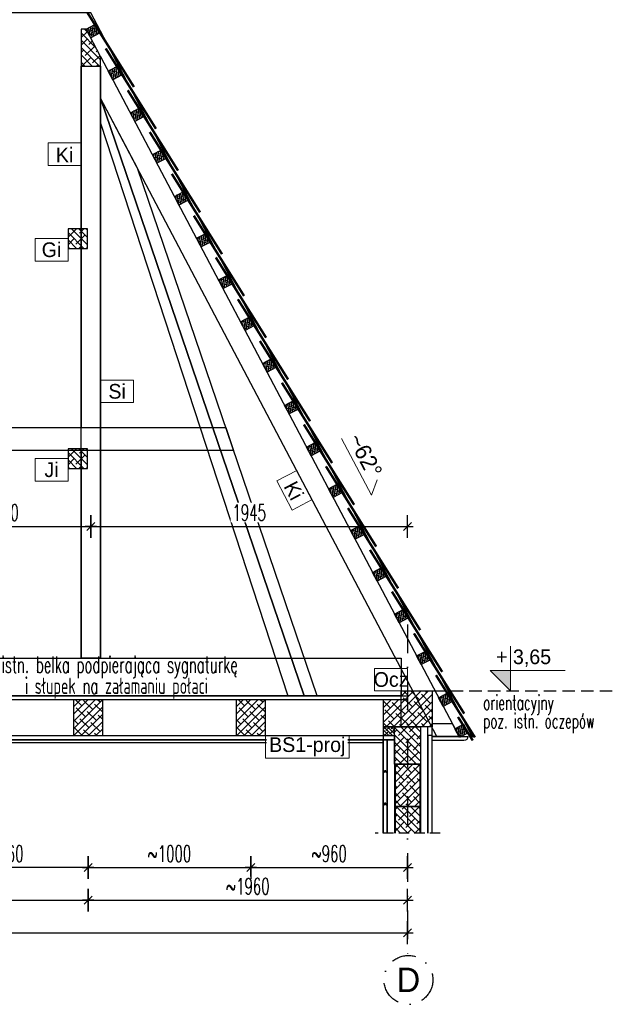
# Model space of a CAD drawing. Header units: centimetres. Extents: x 152786 to 159501, y -6718 to 1403.
# Tile 87 of 89: x 158668 to 159033, y 486 to 1090. Entities that reach past the tile are written whole.
import ezdxf
from ezdxf.enums import TextEntityAlignment as Align

# ---------------------------------------------------------------- set-up
doc = ezdxf.new("R2010")
doc.units = ezdxf.units.CM
doc.header["$LTSCALE"] = 0.1
doc.linetypes.add('DASHDOT', pattern=[1, 0.5, -0.25, 0, -0.25])
doc.linetypes.add('DASHEDX2', pattern=[38.1, 25.4, -12.7])
doc.layers.get('0').update_dxf_attribs({"color": 45})
doc.layers.add('A_Opisy', color=7, linetype='Continuous', lineweight=18)
doc.layers.add('A_opisy więźby', color=51, linetype='Continuous', lineweight=13)
for name, color, linetype in [('A_wymiary_zewn', 4, 'Continuous'), ('hatch_R&F', 4, 'Continuous'), ('konstr_PROKON', 2, 'Continuous'), ('opisy_prętów_R&F', 2, 'Continuous'), ('osie_R&F', 6, 'DASHDOT'), ('ozn_graficzne_PROKON', 5, 'Continuous'), ('widoki_przerywana_R&F', 4, 'DASHEDX2'), ('widoki_R&F', 4, 'Continuous'), ('więźba_R&F', 3, 'Continuous'), ('wymiary_R&F', 3, 'Continuous'), ('ściany_murowane_R&F', 13, 'Continuous')]:
    doc.layers.add(name, color=color, linetype=linetype)
doc.styles.add('CG', font='FL Pismo Techniczne.ttf')
doc.styles.add('simplex 0.6', font='simplex.shx', dxfattribs={"width": 0.6})
doc.styles.add('TECH', font='FL Pismo Techniczne.ttf')
doc.dimstyles.new('1_50 [mm] żelbet', dxfattribs={"dimtxt": 10, "dimasz": 0.5, "dimexe": 0.18, "dimexo": 0.0625, "dimgap": 3.5, "dimtad": 1, "dimlfac": 10, "dimrnd": 5, "dimdsep": 46, "dimtxsty": 'simplex 0.6', "dimblk1": 'KR', "dimblk2": 'KR', "dimsah": 1, "dimcen": 0.09, "dimse1": 1, "dimse2": 1, "dimclrd": 8, "dimadec": 0, "dimazin": 0, "dimtfac": 1, "dimtofl": 0, "dimtmove": 0, "dimatfit": 3, "dimfxl": 1, "dimtvp": 1, "dimtfill": 1, "dimtfillclr": 256, "dimtolj": 1, "dimtzin": 0, "dimarcsym": 0})

# ---------------------------------------------------------------- blocks, each defined once
blk = doc.blocks.new('KR')
for p, q in [((0, -14), (0, 14)), ((-7, 0), (7, 0)), ((-4.9, -4.9), (4.9, 4.9))]:
    blk.add_line(p, q)
blk = doc.blocks.new('*D561')
at = {"layer": 'Defpoints', "color": 0, "transparency": 16777216}
for p in [(158560.46, 650.96), (158710.46, 650.96), (158710.46, 550.02)]:
    blk.add_point(p, dxfattribs=at)
at = {"layer": 'wymiary_R&F', "color": 8, "lineweight": -2, "transparency": 16777216}
blk.add_line((158560.96, 550.02), (158709.96, 550.02), dxfattribs=at)
at = {"layer": 'wymiary_R&F', "color": 8, "lineweight": -2, "transparency": 16777216, "xscale": 0.5, "yscale": 0.5, "zscale": 0.5, "rotation": 180}
blk.add_blockref('KR', (158560.46, 550.02), dxfattribs=at)
at = {"layer": 'wymiary_R&F', "color": 8, "lineweight": -2, "transparency": 16777216, "xscale": 0.5, "yscale": 0.5, "zscale": 0.5}
blk.add_blockref('KR', (158710.46, 550.02), dxfattribs=at)
at = {"layer": 'wymiary_R&F', "color": 0, "transparency": 16777216, "insert": (158635.46, 558.52), "char_height": 10, "attachment_point": 5, "style": 'simplex 0.6', "bg_fill": 3, "box_fill_scale": 1.1, "bg_fill_color": 256, "bg_fill_true_color": 13158600, "bg_fill_transparency": 0}
blk.add_mtext('\\A1;\\A1;~1500', dxfattribs=at)
blk = doc.blocks.new('*D562')
at = {"layer": 'Defpoints', "color": 0, "transparency": 16777216}
for p in [(158710.46, 650.96), (158810.34, 650.96), (158810.34, 570.02)]:
    blk.add_point(p, dxfattribs=at)
at = {"layer": 'wymiary_R&F', "color": 8, "lineweight": -2, "transparency": 16777216}
blk.add_line((158710.96, 570.02), (158809.84, 570.02), dxfattribs=at)
at = {"layer": 'wymiary_R&F', "color": 8, "lineweight": -2, "transparency": 16777216, "xscale": 0.5, "yscale": 0.5, "zscale": 0.5, "rotation": 180}
blk.add_blockref('KR', (158710.46, 570.02), dxfattribs=at)
at = {"layer": 'wymiary_R&F', "color": 8, "lineweight": -2, "transparency": 16777216, "xscale": 0.5, "yscale": 0.5, "zscale": 0.5}
blk.add_blockref('KR', (158810.34, 570.02), dxfattribs=at)
at = {"layer": 'wymiary_R&F', "color": 0, "transparency": 16777216, "insert": (158760.4, 578.52), "char_height": 10, "attachment_point": 5, "style": 'simplex 0.6', "bg_fill": 3, "box_fill_scale": 1.1, "bg_fill_color": 256, "bg_fill_true_color": 13158600, "bg_fill_transparency": 0}
blk.add_mtext('\\A1;\\A1;~1000', dxfattribs=at)
blk = doc.blocks.new('*D563')
at = {"layer": 'Defpoints', "color": 0, "transparency": 16777216}
for p in [(158710.46, 650.96), (158906.54, 550.02), (158906.54, 507.5)]:
    blk.add_point(p, dxfattribs=at)
at = {"layer": 'wymiary_R&F', "color": 8, "lineweight": -2, "transparency": 16777216}
blk.add_line((158710.96, 550.02), (158906.04, 550.02), dxfattribs=at)
at = {"layer": 'wymiary_R&F', "color": 8, "lineweight": -2, "transparency": 16777216, "xscale": 0.5, "yscale": 0.5, "zscale": 0.5, "rotation": 180}
blk.add_blockref('KR', (158710.46, 550.02), dxfattribs=at)
at = {"layer": 'wymiary_R&F', "color": 8, "lineweight": -2, "transparency": 16777216, "xscale": 0.5, "yscale": 0.5, "zscale": 0.5}
blk.add_blockref('KR', (158906.54, 550.02), dxfattribs=at)
at = {"layer": 'wymiary_R&F', "color": 0, "transparency": 16777216, "insert": (158808.5, 558.52), "char_height": 10, "attachment_point": 5, "style": 'simplex 0.6', "bg_fill": 3, "box_fill_scale": 1.1, "bg_fill_color": 256, "bg_fill_true_color": 13158600, "bg_fill_transparency": 0}
blk.add_mtext('\\A1;\\A1;~1960', dxfattribs=at)
blk = doc.blocks.new('*D577')
at = {"layer": 'Defpoints', "color": 0, "transparency": 16777216}
for p in [(158712.15, 779.33), (158603.15, 675.46), (158712.15, 675.46)]:
    blk.add_point(p, dxfattribs=at)
at = {"layer": 'wymiary_R&F', "color": 8, "lineweight": -2, "transparency": 16777216}
blk.add_line((158603.65, 779.33), (158711.65, 779.33), dxfattribs=at)
at = {"layer": 'wymiary_R&F', "color": 8, "lineweight": -2, "transparency": 16777216, "xscale": 0.5, "yscale": 0.5, "zscale": 0.5, "rotation": 180}
blk.add_blockref('KR', (158603.15, 779.33), dxfattribs=at)
at = {"layer": 'wymiary_R&F', "color": 8, "lineweight": -2, "transparency": 16777216, "xscale": 0.5, "yscale": 0.5, "zscale": 0.5}
blk.add_blockref('KR', (158712.15, 779.33), dxfattribs=at)
at = {"layer": 'wymiary_R&F', "color": 0, "transparency": 16777216, "insert": (158657.65, 787.83), "char_height": 10, "attachment_point": 5, "style": 'simplex 0.6', "bg_fill": 3, "box_fill_scale": 1.1, "bg_fill_color": 256, "bg_fill_true_color": 13158600, "bg_fill_transparency": 0}
blk.add_mtext('\\A1;1090', dxfattribs=at)
blk = doc.blocks.new('*D578')
at = {"layer": 'Defpoints', "color": 0, "transparency": 16777216}
for p in [(158906.52, 779.33), (158712.15, 675.46), (158906.52, 675.46)]:
    blk.add_point(p, dxfattribs=at)
at = {"layer": 'wymiary_R&F', "color": 8, "lineweight": -2, "transparency": 16777216}
blk.add_line((158712.65, 779.33), (158906.02, 779.33), dxfattribs=at)
at = {"layer": 'wymiary_R&F', "color": 8, "lineweight": -2, "transparency": 16777216, "xscale": 0.5, "yscale": 0.5, "zscale": 0.5, "rotation": 180}
blk.add_blockref('KR', (158712.15, 779.33), dxfattribs=at)
at = {"layer": 'wymiary_R&F', "color": 8, "lineweight": -2, "transparency": 16777216, "xscale": 0.5, "yscale": 0.5, "zscale": 0.5}
blk.add_blockref('KR', (158906.52, 779.33), dxfattribs=at)
at = {"layer": 'wymiary_R&F', "color": 0, "transparency": 16777216, "insert": (158809.33, 787.83), "char_height": 10, "attachment_point": 5, "style": 'simplex 0.6', "bg_fill": 3, "box_fill_scale": 1.1, "bg_fill_color": 256, "bg_fill_true_color": 13158600, "bg_fill_transparency": 0}
blk.add_mtext('\\A1;1945', dxfattribs=at)
blk = doc.blocks.new('*D579')
at = {"layer": 'Defpoints', "color": 0, "transparency": 16777216}
for p in [(158906.54, 656.46), (158810.34, 650.96), (158906.54, 570.02)]:
    blk.add_point(p, dxfattribs=at)
at = {"layer": 'wymiary_R&F', "color": 8, "lineweight": -2, "transparency": 16777216}
blk.add_line((158810.84, 570.02), (158906.04, 570.02), dxfattribs=at)
at = {"layer": 'wymiary_R&F', "color": 8, "lineweight": -2, "transparency": 16777216, "xscale": 0.5, "yscale": 0.5, "zscale": 0.5, "rotation": 180}
blk.add_blockref('KR', (158810.34, 570.02), dxfattribs=at)
at = {"layer": 'wymiary_R&F', "color": 8, "lineweight": -2, "transparency": 16777216, "xscale": 0.5, "yscale": 0.5, "zscale": 0.5}
blk.add_blockref('KR', (158906.54, 570.02), dxfattribs=at)
at = {"layer": 'wymiary_R&F', "color": 0, "transparency": 16777216, "insert": (158858.44, 578.52), "char_height": 10, "attachment_point": 5, "style": 'simplex 0.6', "bg_fill": 3, "box_fill_scale": 1.1, "bg_fill_color": 256, "bg_fill_true_color": 13158600, "bg_fill_transparency": 0}
blk.add_mtext('\\A1;~960', dxfattribs=at)
blk = doc.blocks.new('*D580')
at = {"layer": 'Defpoints', "color": 0, "transparency": 16777216}
for p in [(158604.54, 650.96), (158710.46, 650.96), (158604.54, 570.02)]:
    blk.add_point(p, dxfattribs=at)
at = {"layer": 'wymiary_R&F', "color": 8, "lineweight": -2, "transparency": 16777216}
blk.add_line((158709.96, 570.02), (158605.04, 570.02), dxfattribs=at)
at = {"layer": 'wymiary_R&F', "color": 8, "lineweight": -2, "transparency": 16777216, "xscale": 0.5, "yscale": 0.5, "zscale": 0.5, "rotation": 180}
blk.add_blockref('KR', (158604.54, 570.02), dxfattribs=at)
at = {"layer": 'wymiary_R&F', "color": 8, "lineweight": -2, "transparency": 16777216, "xscale": 0.5, "yscale": 0.5, "zscale": 0.5}
blk.add_blockref('KR', (158710.46, 570.02), dxfattribs=at)
at = {"layer": 'wymiary_R&F', "color": 0, "transparency": 16777216, "insert": (158657.5, 578.52), "char_height": 10, "attachment_point": 5, "style": 'simplex 0.6', "bg_fill": 3, "box_fill_scale": 1.1, "bg_fill_color": 256, "bg_fill_true_color": 13158600, "bg_fill_transparency": 0}
blk.add_mtext('\\A1;~1060', dxfattribs=at)
blk = doc.blocks.new('*D583')
at = {"layer": 'Defpoints', "color": 0, "transparency": 16777216}
for p in [(157780.15, 672.96), (158906.54, 656.46), (158906.54, 530.02)]:
    blk.add_point(p, dxfattribs=at)
at = {"layer": 'wymiary_R&F', "color": 8, "lineweight": -2, "transparency": 16777216}
blk.add_line((157780.65, 530.02), (158906.04, 530.02), dxfattribs=at)
at = {"layer": 'wymiary_R&F', "color": 8, "lineweight": -2, "transparency": 16777216, "xscale": 0.5, "yscale": 0.5, "zscale": 0.5, "rotation": 180}
blk.add_blockref('KR', (157780.15, 530.02), dxfattribs=at)
at = {"layer": 'wymiary_R&F', "color": 8, "lineweight": -2, "transparency": 16777216, "xscale": 0.5, "yscale": 0.5, "zscale": 0.5}
blk.add_blockref('KR', (158906.54, 530.02), dxfattribs=at)
at = {"layer": 'wymiary_R&F', "color": 0, "transparency": 16777216, "insert": (158343.34, 538.52), "char_height": 10, "attachment_point": 5, "style": 'simplex 0.6', "bg_fill": 3, "box_fill_scale": 1.1, "bg_fill_color": 256, "bg_fill_true_color": 13158600, "bg_fill_transparency": 0}
blk.add_mtext('\\A1;11265', dxfattribs=at)
blk = doc.blocks.new('kota_wysokościowa')
at = {"layer": 'A_Opisy'}
h = blk.add_hatch(color=256, dxfattribs=at)
h.dxf.hatch_style = 1
h.paths.add_polyline_path([(155781.17, 602.51), (155768.67, 602.51), (155781.17, 590.01)])
blk.add_lwpolyline([(155781.17, 617.51), (155781.17, 590.01), (155768.67, 602.51), (155814.83, 602.51)], dxfattribs=at)

msp = doc.modelspace()

# ---------------------------------------------------------------- hatches: boundary and pattern name
at = {"layer": 'hatch_R&F'}
h = msp.add_hatch(dxfattribs=at)
h.set_pattern_fill('ANSI38', color=256, angle=90)
h.set_pattern_definition([(135, (6972.7244, 6572.0738), (-2.24506403, -2.24506403), []), (225, (6972.7244, 6572.0738), (-2.24506403, -6.73519209), [7.9375, -4.7625])])
h.paths.add_polyline_path([(158718.1463, 1067.7777), (158709.3639, 1084.4391), (158706.1463, 1084.4391), (158706.1463, 1061.7941), (158718.1463, 1061.7941)])
h = msp.add_hatch(dxfattribs=at)
h.set_pattern_fill('ANSI38', color=256, scale=0.35, angle=117.3828598)
h.set_pattern_definition([(99.20530525, (7540.404, 16384.3523), (-1.096938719, -0.1777695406), []), (189.20530525, (7540.404, 16384.3523), (-2.016107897, -1.4524778), [2.778125, -1.666875])])
h.paths.add_polyline_path([(158712.1617, 1079.1313), (158709.3639, 1084.4391), (158714.6717, 1087.2369), (158717.4694, 1081.9291)])
h = msp.add_hatch(dxfattribs=at)
h.set_pattern_fill('ANSI38', color=256, scale=0.35, angle=117.3828598)
h.set_pattern_definition([(99.20530525, (7523.274, 16360.9522), (-1.096938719, -0.1777695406), []), (189.20530525, (7523.274, 16360.9522), (-2.016107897, -1.4524778), [2.778125, -1.666875])])
h.paths.add_polyline_path([(158725.6842, 1053.4771), (158722.8864, 1058.7848), (158728.1942, 1061.5826), (158730.992, 1056.2748)])
h = msp.add_hatch(dxfattribs=at)
h.set_pattern_fill('ANSI38', color=256, scale=0.35, angle=117.3828598)
h.set_pattern_definition([(99.20530525, (7506.144, 16337.5522), (-1.096938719, -0.1777695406), []), (189.20530525, (7506.144, 16337.5522), (-2.016107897, -1.4524778), [2.778125, -1.666875])])
h.paths.add_polyline_path([(158739.2068, 1027.8228), (158736.409, 1033.1306), (158741.7168, 1035.9284), (158744.5146, 1030.6206)])
h = msp.add_hatch(dxfattribs=at)
h.set_pattern_fill('ANSI38', color=256, scale=0.35, angle=117.3828598)
h.set_pattern_definition([(99.20530525, (7489.014, 16314.1521), (-1.096938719, -0.1777695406), []), (189.20530525, (7489.014, 16314.1521), (-2.016107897, -1.4524778), [2.778125, -1.666875])])
h.paths.add_polyline_path([(158752.7293, 1002.1686), (158749.9316, 1007.4764), (158755.2393, 1010.2741), (158758.0371, 1004.9663)])
h = msp.add_hatch(dxfattribs=at)
h.set_pattern_fill('ANSI38', color=256, scale=0.35, angle=117.3828598)
h.set_pattern_definition([(99.20530525, (7471.884, 16290.752), (-1.096938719, -0.1777695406), []), (189.20530525, (7471.884, 16290.752), (-2.016107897, -1.4524778), [2.778125, -1.666875])])
h.paths.add_polyline_path([(158766.2519, 976.5143), (158763.4541, 981.8221), (158768.7619, 984.6199), (158771.5597, 979.3121)])
h = msp.add_hatch(dxfattribs=at)
h.set_pattern_fill('ANSI38', color=256, angle=90)
h.set_pattern_definition([(135, (6964.7244, 6449.5954), (-2.24506403, -2.24506403), []), (225, (6964.7244, 6449.5954), (-2.24506403, -6.73519209), [7.9375, -4.7625])])
h.paths.add_polyline_path([(158698.1463, 949.9607), (158710.1463, 949.9607), (158710.1463, 961.9607), (158698.1463, 961.9607)])
h = msp.add_hatch(dxfattribs=at)
h.set_pattern_fill('ANSI38', color=256, scale=0.35, angle=117.3828598)
h.set_pattern_definition([(99.20530525, (7454.7541, 16267.3519), (-1.096938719, -0.1777695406), []), (189.20530525, (7454.7541, 16267.3519), (-2.016107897, -1.4524778), [2.778125, -1.666875])])
h.paths.add_polyline_path([(158779.7745, 950.8601), (158776.9767, 956.1679), (158782.2845, 958.9656), (158785.0822, 953.6579)])
h = msp.add_hatch(dxfattribs=at)
h.set_pattern_fill('ANSI38', color=256, scale=0.35, angle=117.3828598)
h.set_pattern_definition([(99.20530525, (7468.2491, 16241.7416), (-1.096938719, -0.1777695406), []), (189.20530525, (7468.2491, 16241.7416), (-2.016107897, -1.4524778), [2.778125, -1.666875])])
h.paths.add_polyline_path([(158793.2695, 925.2498), (158790.4717, 930.5576), (158795.7795, 933.3553), (158798.5773, 928.0476)])
h = msp.add_hatch(dxfattribs=at)
h.set_pattern_fill('ANSI38', color=256, scale=0.35, angle=117.3828598)
h.set_pattern_definition([(99.20530525, (7481.7717, 16216.0874), (-1.096938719, -0.1777695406), []), (189.20530525, (7481.7717, 16216.0874), (-2.016107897, -1.4524778), [2.778125, -1.666875])])
h.paths.add_polyline_path([(158806.7921, 899.5956), (158803.9943, 904.9033), (158809.3021, 907.7011), (158812.0999, 902.3933)])
h = msp.add_hatch(dxfattribs=at)
h.set_pattern_fill('ANSI38', color=256, scale=0.35, angle=117.3828598)
h.set_pattern_definition([(99.20530525, (7495.2667, 16190.4771), (-1.096938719, -0.1777695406), []), (189.20530525, (7495.2667, 16190.4771), (-2.016107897, -1.4524778), [2.778125, -1.666875])])
h.paths.add_polyline_path([(158820.2871, 873.9853), (158817.4894, 879.293), (158822.7971, 882.0908), (158825.5949, 876.783)])
h = msp.add_hatch(dxfattribs=at)
h.set_pattern_fill('ANSI38', color=256, scale=0.35, angle=117.3828598)
h.set_pattern_definition([(99.20530525, (7508.7893, 16164.8228), (-1.096938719, -0.1777695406), []), (189.20530525, (7508.7893, 16164.8228), (-2.016107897, -1.4524778), [2.778125, -1.666875])])
h.paths.add_polyline_path([(158833.8097, 848.331), (158831.0119, 853.6388), (158836.3197, 856.4366), (158839.1175, 851.1288)])
h = msp.add_hatch(dxfattribs=at)
h.set_pattern_fill('ANSI38', color=256, scale=0.35, angle=117.3828598)
h.set_pattern_definition([(99.20530525, (7522.2844, 16139.2125), (-1.096938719, -0.1777695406), []), (189.20530525, (7522.2844, 16139.2125), (-2.016107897, -1.4524778), [2.778125, -1.666875])])
h.paths.add_polyline_path([(158847.3048, 822.7207), (158844.507, 828.0285), (158849.8148, 830.8263), (158852.6125, 825.5185)])
h = msp.add_hatch(dxfattribs=at)
h.set_pattern_fill('ANSI38', color=256, angle=90)
h.set_pattern_definition([(135, (6964.7244, 6314.5954), (-2.24506403, -2.24506403), []), (225, (6964.7244, 6314.5954), (-2.24506403, -6.73519209), [7.9375, -4.7625])])
h.paths.add_polyline_path([(158698.1463, 814.9607), (158710.1463, 814.9607), (158710.1463, 826.9607), (158698.1463, 826.9607)])
h = msp.add_hatch(dxfattribs=at)
h.set_pattern_fill('ANSI38', color=256, scale=0.35, angle=117.3828598)
h.set_pattern_definition([(99.20530525, (7535.8069, 16113.5583), (-1.096938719, -0.1777695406), []), (189.20530525, (7535.8069, 16113.5583), (-2.016107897, -1.4524778), [2.778125, -1.666875])])
h.paths.add_polyline_path([(158860.8273, 797.0665), (158858.0295, 802.3743), (158863.3373, 805.172), (158866.1351, 799.8643)])
h = msp.add_hatch(dxfattribs=at)
h.set_pattern_fill('ANSI38', color=256, scale=0.35, angle=117.3828598)
h.set_pattern_definition([(99.20530525, (7549.302, 16087.948), (-1.096938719, -0.1777695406), []), (189.20530525, (7549.302, 16087.948), (-2.016107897, -1.4524778), [2.778125, -1.666875])])
h.paths.add_polyline_path([(158874.3224, 771.4562), (158871.5246, 776.764), (158876.8324, 779.5617), (158879.6301, 774.254)])
h = msp.add_hatch(dxfattribs=at)
h.set_pattern_fill('ANSI38', color=256, scale=0.35, angle=117.3828598)
h.set_pattern_definition([(99.20530525, (7562.8245, 16062.2938), (-1.096938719, -0.1777695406), []), (189.20530525, (7562.8245, 16062.2938), (-2.016107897, -1.4524778), [2.778125, -1.666875])])
h.paths.add_polyline_path([(158887.8449, 745.8019), (158885.0472, 751.1097), (158890.3549, 753.9075), (158893.1527, 748.5997)])
h = msp.add_hatch(dxfattribs=at)
h.set_pattern_fill('ANSI38', color=256, scale=0.35, angle=117.3828598)
h.set_pattern_definition([(99.20530525, (7576.3196, 16036.6835), (-1.096938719, -0.1777695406), []), (189.20530525, (7576.3196, 16036.6835), (-2.016107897, -1.4524778), [2.778125, -1.666875])])
h.paths.add_polyline_path([(158901.34, 720.1917), (158898.5422, 725.4994), (158903.85, 728.2972), (158906.6478, 722.9894)])
h = msp.add_hatch(dxfattribs=at)
h.set_pattern_fill('ANSI38', color=256, scale=0.35, angle=117.3828598)
h.set_pattern_definition([(99.20530525, (7589.8421, 16011.0292), (-1.096938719, -0.1777695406), []), (189.20530525, (7589.8421, 16011.0292), (-2.016107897, -1.4524778), [2.778125, -1.666875])])
h.paths.add_polyline_path([(158914.8625, 694.5374), (158912.0648, 699.8452), (158917.3725, 702.643), (158920.1703, 697.3352)])
h = msp.add_hatch(dxfattribs=at)
h.set_pattern_fill('ANSI38', color=256)
h.set_pattern_definition([(45, (6801.8706, 6326.0954), (-2.24506403, 2.24506403), []), (135, (6801.8706, 6326.0954), (-6.73519209, 2.24506403), [7.9375, -4.7625])])
h.paths.add_polyline_path([(158921.5425, 666.1114), (158921.5425, 678.4607), (158902.5425, 678.4607), (158902.5425, 656.4607), (158921.5425, 656.4607)])
h = msp.add_hatch(dxfattribs=at)
h.set_pattern_fill('ANSI38', color=256, scale=0.35, angle=117.3828598)
h.set_pattern_definition([(99.20530525, (7603.3372, 15985.4189), (-1.096938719, -0.1777695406), []), (189.20530525, (7603.3372, 15985.4189), (-2.016107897, -1.4524778), [2.778125, -1.666875])])
h.paths.add_polyline_path([(158928.3576, 668.9271), (158925.5598, 674.2349), (158930.8676, 677.0327), (158933.6654, 671.7249)])
h = msp.add_hatch(dxfattribs=at)
h.set_pattern_fill('ANSI38', color=256)
h.set_pattern_definition([(45, (9391.849, 7431.32), (-2.24506403, 2.24506403), []), (135, (9391.849, 7431.32), (-6.73519209, 2.24506403), [7.9375, -4.7625])])
h.paths.add_polyline_path([(158701.4574, 650.9607), (158719.4574, 650.9607), (158719.4574, 672.9607), (158701.4574, 672.9607)])
h = msp.add_hatch(dxfattribs=at)
h.set_pattern_fill('ANSI38', color=256)
h.set_pattern_definition([(45, (9578.9342, 7436.82), (-2.24506403, 2.24506403), []), (135, (9578.9342, 7436.82), (-6.73519209, 2.24506403), [7.9375, -4.7625])])
h.paths.add_polyline_path([(158891.5425, 656.4607), (158902.5425, 656.4607), (158902.5425, 672.9607), (158891.5425, 672.9607)])
h = msp.add_hatch(dxfattribs=at)
h.set_pattern_fill('ANSI38', color=256, scale=0.5, angle=90)
h.set_pattern_definition([(135, (9735.0385, 7431.3201), (-1.122532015, -1.122532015), []), (225, (9735.0385, 7431.3201), (-1.122532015, -3.367596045), [3.96875, -2.38125])])
h.paths.add_polyline_path([(158891.5425, 650.9607), (158898.5425, 650.9607), (158898.5425, 656.4607), (158891.5425, 656.4607)])
h = msp.add_hatch(dxfattribs=at)
h.set_pattern_fill('ANSI38', color=256, angle=90)
h.set_pattern_definition([(135, (10173.393, 6900.2533), (-2.24506403, -2.24506403), []), (225, (10173.393, 6900.2533), (-2.24506403, -6.73519209), [7.9375, -4.7625])])
h.paths.add_polyline_path([(158914.5425, 633.4607), (158898.5425, 633.4607), (158898.5425, 656.4607), (158914.5425, 656.4607)])
h = msp.add_hatch(dxfattribs=at)
h.set_pattern_fill('ANSI38', color=256, scale=0.35, angle=117.3828598)
h.set_pattern_definition([(99.20530525, (7613.4057, 15966.3669), (-1.096938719, -0.1777695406), []), (189.20530525, (7613.4057, 15966.3669), (-2.016107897, -1.4524778), [2.778125, -1.666875])])
h.paths.add_polyline_path([(158938.4261, 649.8751), (158935.6284, 655.1829), (158940.9361, 657.9806), (158943.7339, 652.6729)])
h = msp.add_hatch(dxfattribs=at)
h.set_pattern_fill('ANSI38', color=256)
h.set_pattern_definition([(45, (6805.8706, 6326.0954), (-2.24506403, 2.24506403), []), (135, (6805.8706, 6326.0954), (-6.73519209, 2.24506403), [7.9375, -4.7625])])
h.paths.add_polyline_path([(158914.0425, 607.4607), (158899.0425, 607.4607), (158899.0425, 633.4607), (158914.0425, 633.4607)])
h = msp.add_hatch(dxfattribs=at)
h.set_pattern_fill('ANSI38', color=256, angle=90)
h.set_pattern_definition([(135, (10173.393, 6848.2533), (-2.24506403, -2.24506403), []), (225, (10173.393, 6848.2533), (-2.24506403, -6.73519209), [7.9375, -4.7625])])
h.paths.add_polyline_path([(158914.0425, 607.4607), (158899.0425, 607.4607), (158899.0425, 591.1764), (158914.0425, 591.1764)])

# ---------------------------------------------------------------- linework, layer by layer
at = {"layer": 'A_opisy więźby'}
for points in [[(158706.1463, 1014.6723), (158706.1463, 1000.8995), (158685.8903, 1000.8995), (158685.8903, 1014.6723)], [(158698.1463, 955.9607), (158698.1463, 942.1879), (158677.8903, 942.1879), (158677.8903, 955.9607)], [(158738.4023, 869.0646), (158738.4023, 855.2918), (158718.1463, 855.2918), (158718.1463, 869.0646)], [(158698.1463, 820.9607), (158698.1463, 807.1879), (158677.8903, 807.1879), (158677.8903, 820.9607)], [(158847.9479, 795.7905), (158835.7641, 789.3683), (158826.3188, 807.2873), (158838.5027, 813.7095)], [(158906.5425, 692.2335), (158906.5425, 678.4607), (158886.2865, 678.4607), (158886.2865, 692.2335)]]:
    msp.add_lwpolyline(points, close=True, dxfattribs=at)
at = {"layer": 'A_wymiary_zewn'}
for points in [[(157769.6463, 675.4607), (158906.5425, 675.4607), (158906.5425, 672.9607), (157769.6463, 672.9607)], [(157788.1463, 650.9607), (158898.5425, 650.9607), (158898.5425, 648.4607), (157788.1463, 648.4607)], [(157795.1463, 648.4607), (158891.5425, 648.4607), (158891.5425, 646.4607), (157795.1463, 646.4607)]]:
    msp.add_lwpolyline(points, close=True, dxfattribs=at)
msp.add_lwpolyline([(158941.0425, 647.9607), (158921.5425, 647.9607), (158921.5425, 650.4607), (158943.5425, 650.4607, -0.41421356)], format="xyb", close=True, dxfattribs=at)
at = {"layer": 'konstr_PROKON', "color": 3}
for points in [[(158921.5425, 656.4607), (158902.5425, 656.4607), (158902.5425, 678.4607), (158921.5425, 678.4607)], [(158701.4574, 650.9607), (158719.4574, 650.9607), (158719.4574, 672.9607), (158701.4574, 672.9607)]]:
    msp.add_lwpolyline(points, close=True, dxfattribs=at)
at = {"layer": 'osie_R&F', "ltscale": 350}
msp.add_lwpolyline([(158906.5425, 719.1627), (158906.5425, 516.0906)], dxfattribs=at)
at = {"layer": 'osie_R&F', "ltscale": 300}
msp.add_circle((158907.0356, 501.0988), 15, dxfattribs=at)
at = {"layer": 'ozn_graficzne_PROKON', "color": 4, "lineweight": 5}
msp.add_lwpolyline([(158865.9629, 833.3652), (158884.427, 798.4447), (158887.8689, 807.8337)], dxfattribs=at)
at = {"layer": 'widoki_przerywana_R&F', "ltscale": 3}
msp.add_lwpolyline([(158921.5425, 678.4607), (159033.3927, 678.4607)], dxfattribs=at)
at = {"layer": 'widoki_przerywana_R&F', "ltscale": 2.5}
msp.add_lwpolyline([(158926.5425, 591.1764), (158886.5425, 591.1764)], dxfattribs=at)
at = {"layer": 'widoki_R&F', "const_width": 1.5}
for points in [[(158710.1061, 1094.5312), (158738.612, 1048.9878)], [(158721.2778, 1072.6329), (158752.1346, 1023.3336)], [(158734.8003, 1046.9787), (158765.6571, 997.6793)], [(158748.3229, 1021.3244), (158779.1797, 972.0251)], [(158761.8455, 995.6702), (158792.6747, 946.4148)], [(158775.368, 970.0159), (158806.1973, 920.7605)], [(158788.8631, 944.4056), (158819.6923, 895.1502)], [(158802.3856, 918.7514), (158833.2149, 869.496)], [(158815.8807, 893.1411), (158846.71, 843.8857)], [(158829.4033, 867.4868), (158860.2325, 818.2315)], [(158842.8983, 841.8766), (158873.7276, 792.6212)], [(158856.4209, 816.2223), (158887.2501, 766.9669)], [(158869.9159, 790.612), (158900.7452, 741.3566)], [(158883.4385, 764.9578), (158914.2678, 715.7024)], [(158910.4561, 713.6932), (158941.2854, 664.4379)], [(158923.9512, 688.0829), (158947.8657, 649.8751)], [(158937.4737, 662.4287), (158946.5294, 647.9607)]]:
    msp.add_lwpolyline(points, dxfattribs=at)
at = {"layer": 'widoki_R&F'}
for points in [[(158712.1617, 1079.1313), (158709.3639, 1084.4391), (158714.6717, 1087.2369), (158717.4694, 1081.9291)], [(158725.6842, 1053.4771), (158722.8864, 1058.7848), (158728.1942, 1061.5826), (158730.992, 1056.2748)], [(158739.2068, 1027.8228), (158736.409, 1033.1306), (158741.7168, 1035.9284), (158744.5146, 1030.6206)], [(158752.7293, 1002.1686), (158749.9316, 1007.4764), (158755.2393, 1010.2741), (158758.0371, 1004.9663)], [(158766.2519, 976.5143), (158763.4541, 981.8221), (158768.7619, 984.6199), (158771.5597, 979.3121)], [(158779.7745, 950.8601), (158776.9767, 956.1679), (158782.2845, 958.9656), (158785.0822, 953.6579)], [(158793.2695, 925.2498), (158790.4717, 930.5576), (158795.7795, 933.3553), (158798.5773, 928.0476)], [(158806.7921, 899.5956), (158803.9943, 904.9033), (158809.3021, 907.7011), (158812.0999, 902.3933)], [(158820.2871, 873.9853), (158817.4894, 879.293), (158822.7971, 882.0908), (158825.5949, 876.783)], [(158833.8097, 848.331), (158831.0119, 853.6388), (158836.3197, 856.4366), (158839.1175, 851.1288)], [(158847.3048, 822.7207), (158844.507, 828.0285), (158849.8148, 830.8263), (158852.6125, 825.5185)], [(158860.8273, 797.0665), (158858.0295, 802.3743), (158863.3373, 805.172), (158866.1351, 799.8643)], [(158874.3224, 771.4562), (158871.5246, 776.764), (158876.8324, 779.5617), (158879.6301, 774.254)], [(158887.8449, 745.8019), (158885.0472, 751.1097), (158890.3549, 753.9075), (158893.1527, 748.5997)], [(158901.34, 720.1917), (158898.5422, 725.4994), (158903.85, 728.2972), (158906.6478, 722.9894)], [(158914.8625, 694.5374), (158912.0648, 699.8452), (158917.3725, 702.643), (158920.1703, 697.3352)], [(158928.3576, 668.9271), (158925.5598, 674.2349), (158930.8676, 677.0327), (158933.6654, 671.7249)], [(158891.5425, 656.4607), (158902.5425, 656.4607), (158902.5425, 672.9607), (158891.5425, 672.9607)], [(158891.5425, 650.9607), (158898.5425, 650.9607), (158898.5425, 656.4607), (158891.5425, 656.4607)], [(158914.5425, 633.4607), (158898.5425, 633.4607), (158898.5425, 656.4607), (158914.5425, 656.4607)], [(158938.4261, 649.8751), (158935.6284, 655.1829), (158940.9361, 657.9806), (158943.7339, 652.6729)], [(158891.5425, 628.4607), (158891.5425, 648.4607), (158892.4175, 648.4607), (158892.4175, 648.4607), (158893.1675, 648.4607), (158893.1675, 648.4607), (158894.0425, 648.4607), (158894.0425, 628.4607), (158893.1675, 628.4607), (158893.1675, 629.4607), (158892.4175, 629.4607), (158892.4175, 628.4607)], [(158891.5425, 608.4607), (158891.5425, 628.4607), (158892.4175, 628.4607), (158892.4175, 629.4607), (158893.1675, 629.4607), (158893.1675, 628.4607), (158894.0425, 628.4607), (158894.0425, 608.4607), (158893.1675, 608.4607), (158893.1675, 609.4607), (158892.4175, 609.4607), (158892.4175, 608.4607)], [(158914.0425, 607.4607), (158899.0425, 607.4607), (158899.0425, 633.4607), (158914.0425, 633.4607)]]:
    msp.add_lwpolyline(points, close=True, dxfattribs=at)
for points in [[(158919.0425, 591.1764), (158919.0425, 656.4607), (158914.5425, 656.4607), (158914.5425, 591.1764)], [(158894.0425, 591.1764), (158894.0425, 648.4607), (158898.5425, 648.4607), (158898.5425, 591.1764)], [(158921.5425, 591.1764), (158921.5425, 650.9607), (158919.0425, 650.9607), (158919.0425, 591.1764)], [(158891.5425, 591.1764), (158891.5425, 608.4607), (158892.4175, 608.4607), (158892.4175, 609.4607), (158893.1675, 609.4607), (158893.1675, 608.4607), (158894.0425, 608.4607), (158894.0425, 591.1764)], [(158899.0425, 591.1764), (158899.0425, 607.4607), (158914.0425, 607.4607), (158914.0425, 591.1764)]]:
    msp.add_lwpolyline(points, dxfattribs=at)
at = {"layer": 'więźba_R&F', "linetype": 'ByBlock'}
for points in [[(158709.3639, 1084.4391), (158706.1463, 1084.4391), (158706.1463, 839.9607)], [(158706.1463, 825.9607), (158706.1463, 698.4607), (158718.1463, 698.4607), (158718.1463, 1067.7777)], [(158550.5425, 839.9607), (158795.0157, 839.9607), (158799.7869, 825.9607), (158550.5425, 825.9607)]]:
    msp.add_lwpolyline(points, dxfattribs=at)
for points in [[(158709.3639, 1084.4391), (158706.1463, 1084.4391), (158706.1463, 1061.7941), (158718.1463, 1061.7941), (158718.1463, 1067.7777)], [(158698.1463, 949.9607), (158710.1463, 949.9607), (158710.1463, 961.9607), (158698.1463, 961.9607)], [(158698.1463, 814.9607), (158710.1463, 814.9607), (158710.1463, 826.9607), (158698.1463, 826.9607)]]:
    msp.add_lwpolyline(points, close=True, dxfattribs=at)
at = {"layer": 'więźba_R&F'}
msp.add_lwpolyline([(158706.1463, 1061.7941), (158718.1463, 1061.7941), (158718.1463, 698.4607), (158706.1463, 698.4607)], close=True, dxfattribs=at)
at = {"layer": 'więźba_R&F', "color": 4, "linetype": 'ByBlock'}
for points in [[(158718.1463, 1042.0429), (158718.1463, 1026.8644), (158833.1113, 675.4607), (158843.0771, 675.4607), (158718.1463, 1042.0429)], [(158843.0771, 675.4607), (158851.0771, 675.4607), (158740.78, 999.1035), (158718.1463, 1042.0429), (158843.0771, 675.4607)]]:
    msp.add_lwpolyline(points, dxfattribs=at)
at = {"layer": 'więźba_R&F', "color": 6, "linetype": 'ByBlock'}
msp.add_lwpolyline([(158938.1175, 650.4607), (158921.5425, 650.4607), (158921.5425, 658.4607), (158933.9006, 658.4607), (158938.1175, 650.4607)], close=True, dxfattribs=at)
at = {"layer": 'ściany_murowane_R&F', "lineweight": -3, "ltscale": 0.5}
for points in [[(158891.5425, 656.4607), (158891.5425, 656.4607), (158891.5425, 591.1764)], [(158921.5425, 591.1764), (158921.5425, 656.4607), (158891.5425, 656.4607)]]:
    msp.add_lwpolyline(points, dxfattribs=at)

# ---------------------------------------------------------------- block references
at = {"layer": 'A_wymiary_zewn'}
msp.add_blockref('kota_wysokościowa', (3188.45, 88.453), dxfattribs=at)

# ---------------------------------------------------------------- texts
at = {"layer": 'A_Opisy', "color": 4, "style": 'TECH'}
msp.add_text('+ 3,65', height=9, dxfattribs=at).set_placement((158960.8161, 694.847))
at = {"layer": 'A_Opisy', "color": 7, "style": 'simplex 0.6', "width": 0.6}
for s, p in [('orientacyjny ', (158952.9016, 666.7327)), ('poz. istn. oczepów', (158952.9016, 655.509))]:
    msp.add_text(s, height=9, dxfattribs=at).set_placement(p)
at = {"layer": 'osie_R&F', "color": 3, "ltscale": 75, "style": 'TECH'}
msp.add_text('D', height=15, dxfattribs=at).set_placement((158907.0356, 501.0988), align=Align.MIDDLE_CENTER)
at = {"layer": 'ozn_graficzne_PROKON', "color": 4, "lineweight": 0, "style": 'CG'}
msp.add_text('~62%%D', height=10, rotation=297.8674522, dxfattribs=at).set_placement((158873.4746, 819.1924), align=Align.BOTTOM_CENTER)

# ---------------------------------------------------------------- next in the draw order: texts
at = {"layer": 'A_opisy więźby', "insert": (158896.4145, 685.3471), "char_height": 9, "width": 18.756, "attachment_point": 5, "style": 'TECH', "bg_fill": 3, "box_fill_scale": 1, "bg_fill_color": 1, "bg_fill_transparency": 0}
msp.add_mtext('Ocz', dxfattribs=at)

# ---------------------------------------------------------------- next in the draw order: linework, layer by layer
at = {"layer": 'A_wymiary_zewn'}
msp.add_lwpolyline([(158946.5425, 649.8751), (158712.1463, 1094.5585), (157852.1463, 1094.5585), (157760.8243, 776.081), (157705.1463, 649.8751)], dxfattribs=at)
at = {"layer": 'widoki_R&F', "const_width": 1.5}
msp.add_lwpolyline([(158896.9335, 739.3475), (158927.7628, 690.0921)], dxfattribs=at)
at = {"layer": 'więźba_R&F', "linetype": 'ByBlock'}
msp.add_lwpolyline([(158938.1175, 650.4607), (158924.5525, 650.4607), (158718.1463, 1042.0429), (158718.1463, 1067.7777), (158938.1175, 650.4607)], dxfattribs=at)
at = {"layer": 'więźba_R&F'}
msp.add_lwpolyline([(158608.5425, 698.4607), (158902.5425, 698.4607), (158902.5425, 675.4607), (158608.5425, 675.4607)], close=True, dxfattribs=at)

# ---------------------------------------------------------------- next in the draw order: texts
at = {"layer": 'A_opisy więźby', "char_height": 9, "width": 18.756, "attachment_point": 5, "style": 'TECH', "bg_fill": 3, "box_fill_scale": 1, "bg_fill_color": 1, "bg_fill_transparency": 0}
for s, insert in [('Ki', (158696.0183, 1007.3132)), ('Gi', (158688.0183, 949.0743)), ('Ji', (158688.0183, 814.0743))]:
    msp.add_mtext(s, dxfattribs=dict(at, insert=insert))
at = {"layer": 'A_opisy więźby', "insert": (158728.2743, 862.1782), "char_height": 9, "attachment_point": 5, "style": 'TECH', "bg_fill": 3, "box_fill_scale": 1, "bg_fill_color": 1, "bg_fill_transparency": 0}
msp.add_mtext('Si', dxfattribs=at)
at = {"layer": 'A_opisy więźby', "insert": (158836.7152, 801.3185), "char_height": 9, "width": 18.756, "attachment_point": 5, "rotation": 297.7940825, "style": 'TECH', "bg_fill": 3, "box_fill_scale": 1, "bg_fill_color": 1, "bg_fill_transparency": 0}
msp.add_mtext('Ki', dxfattribs=at)

# ---------------------------------------------------------------- next in the draw order: dimensions: what is measured, and where the dimension line sits
at = {"layer": 'wymiary_R&F'}
dim = msp.add_linear_dim(base=(158712.1463, 779.3258), p1=(158603.1463, 675.4607), p2=(158712.1463, 675.4607), dimstyle='1_50 [mm] żelbet', dxfattribs=at)
dim.commit()
dim.dimension.update_dxf_attribs({"geometry": '*D577', "text_midpoint": (158657.6463, 787.8258)})
dim = msp.add_linear_dim(base=(158710.4574, 550.018), p1=(158560.4574, 650.9607), p2=(158710.4574, 650.9607), text='\\A1;~<>', dimstyle='1_50 [mm] żelbet', override={"dimtxsty": 'simplex 0.6', "dimtmove": 1}, dxfattribs=at)
dim.commit()
dim.dimension.update_dxf_attribs({"geometry": '*D561', "text_midpoint": (158635.4574, 558.518)})

# ---------------------------------------------------------------- next in the draw order: dimensions: what is measured, and where the dimension line sits
dim = msp.add_linear_dim(base=(158810.3371, 570.018), p1=(158710.4574, 650.9607), p2=(158810.3371, 650.9607), text='\\A1;~<>', dimstyle='1_50 [mm] żelbet', override={"dimtmove": 1}, dxfattribs=at)
dim.commit()
dim.dimension.update_dxf_attribs({"geometry": '*D562', "text_midpoint": (158760.3972, 578.518)})

# ---------------------------------------------------------------- next in the draw order: dimensions: what is measured, and where the dimension line sits
dim = msp.add_linear_dim(base=(158906.5425, 550.018), p1=(158710.4574, 650.9607), p2=(158906.5425, 507.5044), text='\\A1;~<>', dimstyle='1_50 [mm] żelbet', override={"dimtxsty": 'simplex 0.6', "dimtmove": 1}, dxfattribs=at)
dim.commit()
dim.dimension.update_dxf_attribs({"geometry": '*D563', "text_midpoint": (158808.5, 558.518)})

# ---------------------------------------------------------------- next in the draw order: hatches: boundary and pattern name
at = {"layer": 'hatch_R&F'}
h = msp.add_hatch(dxfattribs=at)
h.set_pattern_fill('ANSI38', color=256)
h.set_pattern_definition([(45, (9491.7288, 7431.32), (-2.24506403, 2.24506403), []), (135, (9491.7288, 7431.32), (-6.73519209, 2.24506403), [7.9375, -4.7625])])
h.paths.add_polyline_path([(158801.3371, 650.9607), (158819.3371, 650.9607), (158819.3371, 672.9607), (158801.3371, 672.9607)])

# ---------------------------------------------------------------- next in the draw order: linework, layer by layer
at = {"layer": 'A_opisy więźby'}
msp.add_lwpolyline([(158870.5931, 650.9607), (158870.5931, 637.1879), (158819.3371, 637.1879), (158819.3371, 650.9607)], close=True, dxfattribs=at)
at = {"layer": 'konstr_PROKON', "color": 6}
msp.add_lwpolyline([(158801.3371, 650.9607), (158819.3371, 650.9607), (158819.3371, 672.9607), (158801.3371, 672.9607)], close=True, dxfattribs=at)

# ---------------------------------------------------------------- next in the draw order: dimensions: what is measured, and where the dimension line sits
at = {"layer": 'wymiary_R&F'}
dim = msp.add_linear_dim(base=(158604.5425, 570.018), p1=(158710.4574, 650.9607), p2=(158604.5425, 650.9607), text='~<>', dimstyle='1_50 [mm] żelbet', override={"dimtmove": 1}, dxfattribs=at)
dim.commit()
dim.dimension.update_dxf_attribs({"geometry": '*D580', "text_midpoint": (158657.5, 578.518)})

# ---------------------------------------------------------------- next in the draw order: texts
at = {"layer": 'A_opisy więźby', "insert": (158844.9651, 644.0743), "char_height": 9, "width": 49.756, "attachment_point": 5, "style": 'TECH', "bg_fill": 3, "box_fill_scale": 1, "bg_fill_color": 1, "bg_fill_transparency": 0}
msp.add_mtext('BS1-proj', dxfattribs=at)

# ---------------------------------------------------------------- next in the draw order: dimensions: what is measured, and where the dimension line sits
at = {"layer": 'wymiary_R&F'}
dim = msp.add_linear_dim(base=(158906.5206, 779.3258), p1=(158712.1463, 675.4607), p2=(158906.5206, 675.4607), dimstyle='1_50 [mm] żelbet', dxfattribs=at)
dim.commit()
dim.dimension.update_dxf_attribs({"geometry": '*D578', "text_midpoint": (158809.3334, 787.8258)})

# ---------------------------------------------------------------- next in the draw order: texts
at = {"layer": 'opisy_prętów_R&F', "color": 3, "style": 'simplex 0.6', "width": 0.6}
msp.add_text('istn. belka podpierająca sygnaturkę', height=10, dxfattribs=at).set_placement((158657.2948, 689.4842))

# ---------------------------------------------------------------- next in the draw order: dimensions: what is measured, and where the dimension line sits
at = {"layer": 'wymiary_R&F'}
dim = msp.add_linear_dim(base=(158906.5425, 570.018), p1=(158810.3371, 650.9607), p2=(158906.5425, 656.4607), text='~<>', dimstyle='1_50 [mm] żelbet', override={"dimtmove": 1}, dxfattribs=at)
dim.commit()
dim.dimension.update_dxf_attribs({"geometry": '*D579', "text_midpoint": (158858.4398, 578.518)})

# ---------------------------------------------------------------- next in the draw order: dimensions: what is measured, and where the dimension line sits
dim = msp.add_linear_dim(base=(158906.5425, 530.018), p1=(157780.1463, 672.9607), p2=(158906.5425, 656.4607), dimstyle='1_50 [mm] żelbet', override={"dimtmove": 1}, dxfattribs=at)
dim.commit()
dim.dimension.update_dxf_attribs({"geometry": '*D583', "text_midpoint": (158343.3444, 538.518)})

# ---------------------------------------------------------------- next in the draw order: texts
at = {"layer": 'opisy_prętów_R&F', "color": 3, "style": 'simplex 0.6', "width": 0.6}
msp.add_text('i słupek na załamaniu połaci', height=10, dxfattribs=at).set_placement((158671.5476, 676.5371))

doc.saveas('drawing.dxf')
